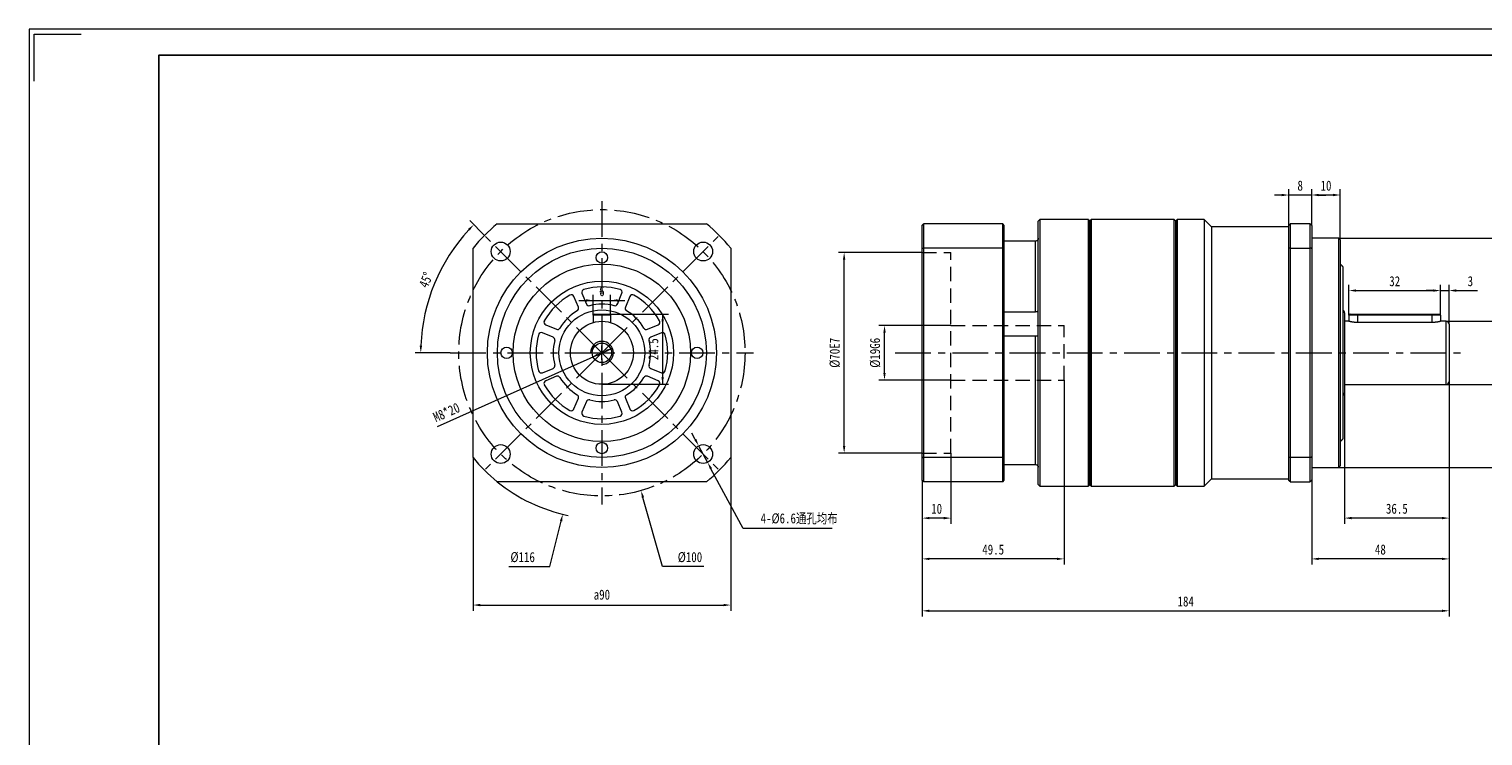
# Model space of a CAD drawing. Header units: millimetres. Extents: x 31 to 793, y 18 to 557.
# Tile 2 of 3: x 31 to 539, y 310 to 557. Entities that reach past the tile are written whole.
import ezdxf

# ---------------------------------------------------------------- set-up
doc = ezdxf.new("R2010")
doc.units = ezdxf.units.MM
doc.header["$LTSCALE"] = 10
doc.linetypes.add('CENTER', pattern=[2, 1.25, -0.25, 0.25, -0.25])
doc.linetypes.add('DASHED', pattern=[0.75, 0.5, -0.25])
doc.layers.get('0').update_dxf_attribs({"lineweight": 18})
for name, color, linetype, lineweight in [('3中心线层', 1, 'CENTER', 18), ('4虚线层', 6, 'DASHED', 18), ('图框_外框线', 7, 'Continuous', 18), ('尺寸线层', 3, 'Continuous', 18)]:
    doc.layers.add(name, color=color, linetype=linetype, lineweight=lineweight)
doc.styles.add('TH_GBDIM', font='txt', dxfattribs={"width": 0.8})
doc.dimstyles.new('TH_GBDIM', dxfattribs={"dimtxt": 3.5, "dimasz": 2.5, "dimexe": 2, "dimexo": 0, "dimgap": 1.5, "dimtad": 1, "dimdec": 1, "dimdsep": 46, "dimtxsty": 'TH_GBDIM', "dimcen": 2.5, "dimdle": 5, "dimclrd": 4, "dimclre": 4, "dimclrt": 3, "dimadec": 0, "dimazin": 0, "dimtfac": 0.714286, "dimtdec": 1, "dimtmove": 0, "dimatfit": 3, "dimfxl": 0, "dimtolj": 1, "dimarcsym": 0})

# ---------------------------------------------------------------- blocks, each defined once
blk = doc.blocks.new('*X4')
for points in [[(184.56, 487.32), (185.16, 486.74), (186.59, 488.83)], [(168.53, 446.57), (167.69, 446.59), (168.06, 444.08)]]:
    blk.add_hatch(color=4).paths.add_polyline_path(points, flags=0)
at = {"color": 4}
for p, q in [((190.33, 485.09), (185.18, 490.24)), ((178.34, 444.08), (166.06, 444.08))]:
    blk.add_line(p, q, dxfattribs=at)
blk.add_arc((231.34, 444.08), 63.28, 137.2636, 177.7364, dxfattribs=at)
at = {"color": 3, "insert": (169.87, 469.54), "char_height": 3.5, "width": 10.8025, "attachment_point": 5, "rotation": 67.5, "style": 'TH_GBDIM'}
blk.add_mtext('45%%D', dxfattribs=at)
blk = doc.blocks.new('*X5')
for points in [[(264.32, 414.03), (263.59, 413.64), (265.14, 411.63)], [(269.81, 403.81), (269.08, 403.42), (268.26, 405.82)]]:
    blk.add_hatch(color=4).paths.add_polyline_path(points, flags=0)
at = {"color": 4}
for p, q in [((263.95, 413.84), (262.77, 416.04)), ((265.14, 411.63), (268.26, 405.82)), ((280.66, 382.72), (269.44, 403.62)), ((311.77, 382.72), (280.66, 382.72))]:
    blk.add_line(p, q, dxfattribs=at)
at = {"color": 3, "insert": (300.23, 386.09), "char_height": 3.5, "width": 55.0667, "attachment_point": 5, "style": 'TH_GBDIM'}
blk.add_mtext('4-%%C6.6通孔均布', dxfattribs=at)
blk = doc.blocks.new('*X6')
blk.add_hatch(color=4).paths.add_polyline_path([(246.09, 393.69), (245.29, 393.47), (245.01, 395.99)], flags=0)
at = {"color": 4}
for p, q in [((228.84, 444.08), (233.84, 444.08)), ((231.34, 441.58), (231.34, 446.58)), ((252.55, 369.43), (245.69, 393.58)), ((266.97, 369.43), (252.55, 369.43))]:
    blk.add_line(p, q, dxfattribs=at)
at = {"color": 3, "insert": (262.1, 372.68), "char_height": 3.5, "width": 15.3689, "attachment_point": 5, "style": 'TH_GBDIM'}
blk.add_mtext('%%C100', dxfattribs=at)
blk = doc.blocks.new('*X7')
blk.add_hatch(color=4).paths.add_polyline_path([(216.66, 385.39), (217.47, 385.19), (217.65, 387.72)], flags=0)
at = {"color": 4}
for p, q in [((228.84, 444.08), (233.84, 444.08)), ((231.34, 441.58), (231.34, 446.58)), ((213.21, 369.43), (217.06, 385.29)), ((198.8, 369.43), (213.21, 369.43))]:
    blk.add_line(p, q, dxfattribs=at)
blk.add_arc((231.34, 444.08), 58, 230.8833, 258.3254, dxfattribs=at)
at = {"color": 3, "insert": (203.66, 372.68), "char_height": 3.5, "width": 15.3378, "attachment_point": 5, "style": 'TH_GBDIM'}
blk.add_mtext('%%C116', dxfattribs=at)
blk = doc.blocks.new('*X8')
for points in [[(188.84, 356.43), (188.84, 355.59), (186.34, 356.01)], [(273.84, 356.43), (273.84, 355.59), (276.34, 356.01)]]:
    blk.add_hatch(color=4).paths.add_polyline_path(points, flags=0)
at = {"color": 4}
for p, q in [((186.34, 407.49), (186.34, 354.01)), ((276.34, 407.49), (276.34, 354.01)), ((188.84, 356.01), (273.84, 356.01))]:
    blk.add_line(p, q, dxfattribs=at)
at = {"color": 3, "insert": (231.34, 359.61), "char_height": 3.5, "width": 11.2, "attachment_point": 5, "style": 'TH_GBDIM'}
blk.add_mtext('a90', dxfattribs=at)
blk = doc.blocks.new('*X9')
for points in [[(551.09, 452.57), (551.93, 452.57), (551.51, 455.07)], [(551.09, 435.57), (551.93, 435.57), (551.51, 433.07)]]:
    blk.add_hatch(color=4).paths.add_polyline_path(points, flags=0)
at = {"color": 4}
for p, q in [((526.27, 455.07), (553.51, 455.07)), ((551.51, 435.57), (551.51, 452.57)), ((526.27, 433.07), (553.51, 433.07))]:
    blk.add_line(p, q, dxfattribs=at)
at = {"color": 3, "insert": (547.68, 444.07), "char_height": 3.5, "width": 19.32, "attachment_point": 5, "rotation": 90, "style": 'TH_GBDIM'}
blk.add_mtext('%%C22j6', dxfattribs=at)
blk = doc.blocks.new('*X10')
for points in [[(570.94, 481.57), (571.77, 481.57), (571.35, 484.07)], [(570.94, 406.57), (571.77, 406.57), (571.35, 404.07)]]:
    blk.add_hatch(color=4).paths.add_polyline_path(points, flags=0)
at = {"color": 4}
for p, q in [((488.77, 484.07), (573.35, 484.07)), ((571.35, 406.57), (571.35, 481.57)), ((488.77, 404.07), (573.35, 404.07))]:
    blk.add_line(p, q, dxfattribs=at)
at = {"color": 3, "insert": (567.52, 444.07), "char_height": 3.5, "width": 19.32, "attachment_point": 5, "rotation": 90, "style": 'TH_GBDIM'}
blk.add_mtext('%%C80g6', dxfattribs=at)
blk = doc.blocks.new('*X11')
for points in [[(494.77, 466.23), (494.77, 465.4), (492.27, 465.81)], [(521.77, 466.23), (521.77, 465.4), (524.27, 465.81)]]:
    blk.add_hatch(color=4).paths.add_polyline_path(points, flags=0)
at = {"color": 4}
for p, q in [((492.27, 457.17), (492.27, 467.81)), ((524.27, 457.17), (524.27, 467.81)), ((494.77, 465.81), (521.77, 465.81))]:
    blk.add_line(p, q, dxfattribs=at)
at = {"color": 3, "insert": (508.27, 469.06), "char_height": 3.5, "width": 7, "attachment_point": 5, "style": 'TH_GBDIM'}
blk.add_mtext('32', dxfattribs=at)
blk = doc.blocks.new('*X12')
for points in [[(521.77, 466.23), (521.77, 465.4), (524.27, 465.81)], [(529.77, 466.23), (529.77, 465.4), (527.27, 465.81)]]:
    blk.add_hatch(color=4).paths.add_polyline_path(points, flags=0)
at = {"color": 4}
for p, q in [((524.27, 457.17), (524.27, 467.81)), ((527.27, 454.07), (527.27, 467.81)), ((521.77, 465.81), (519.27, 465.81)), ((524.27, 465.81), (527.27, 465.81)), ((529.77, 465.81), (537.14, 465.81))]:
    blk.add_line(p, q, dxfattribs=at)
at = {"color": 3, "insert": (534.7, 469.06), "char_height": 3.5, "width": 3.0178, "attachment_point": 5, "style": 'TH_GBDIM'}
blk.add_mtext('3', dxfattribs=at)
blk = doc.blocks.new('*X13')
for points in [[(481.77, 499.59), (481.77, 498.75), (479.27, 499.17)], [(486.77, 499.59), (486.77, 498.75), (489.27, 499.17)]]:
    blk.add_hatch(color=4).paths.add_polyline_path(points, flags=0)
at = {"color": 4}
for p, q in [((479.27, 488.57), (479.27, 501.17)), ((486.77, 499.17), (481.77, 499.17)), ((489.27, 483.57), (489.27, 501.17))]:
    blk.add_line(p, q, dxfattribs=at)
at = {"color": 3, "insert": (484.27, 502.42), "char_height": 3.5, "width": 6.6578, "attachment_point": 5, "style": 'TH_GBDIM'}
blk.add_mtext('10', dxfattribs=at)
blk = doc.blocks.new('*X14')
for points in [[(468.77, 499.59), (468.77, 498.75), (471.27, 499.17)], [(481.77, 499.59), (481.77, 498.75), (479.27, 499.17)]]:
    blk.add_hatch(color=4).paths.add_polyline_path(points, flags=0)
at = {"color": 4}
for p, q in [((468.77, 499.17), (466.27, 499.17)), ((471.27, 488.57), (471.27, 501.17)), ((479.27, 499.17), (471.27, 499.17)), ((479.27, 488.57), (479.27, 501.17)), ((481.77, 499.17), (484.27, 499.17))]:
    blk.add_line(p, q, dxfattribs=at)
at = {"color": 3, "insert": (475.27, 502.42), "char_height": 3.5, "width": 3.1733, "attachment_point": 5, "style": 'TH_GBDIM'}
blk.add_mtext('8', dxfattribs=at)
blk = doc.blocks.new('*X15')
for points in [[(481.77, 372.54), (481.77, 371.71), (479.27, 372.12)], [(524.77, 372.54), (524.77, 371.71), (527.27, 372.12)]]:
    blk.add_hatch(color=4).paths.add_polyline_path(points, flags=0)
at = {"color": 4}
for p, q in [((527.27, 434.07), (527.27, 370.12)), ((479.27, 399.57), (479.27, 370.12)), ((524.77, 372.12), (481.77, 372.12))]:
    blk.add_line(p, q, dxfattribs=at)
at = {"color": 3, "insert": (503.27, 375.37), "char_height": 3.5, "width": 7.2178, "attachment_point": 5, "style": 'TH_GBDIM'}
blk.add_mtext('48', dxfattribs=at)
blk = doc.blocks.new('*X16')
for points in [[(493.27, 386.79), (493.27, 385.95), (490.77, 386.37)], [(524.77, 386.79), (524.77, 385.95), (527.27, 386.37)]]:
    blk.add_hatch(color=4).paths.add_polyline_path(points, flags=0)
at = {"color": 4}
for p, q in [((527.27, 434.07), (527.27, 384.37)), ((490.77, 430.07), (490.77, 384.37)), ((524.77, 386.37), (493.27, 386.37))]:
    blk.add_line(p, q, dxfattribs=at)
at = {"color": 3, "insert": (509.02, 389.62), "char_height": 3.5, "width": 14.9644, "attachment_point": 5, "style": 'TH_GBDIM'}
blk.add_mtext('36.5', dxfattribs=at)
blk = doc.blocks.new('*X20')
for points in [[(315.54, 476.58), (316.38, 476.58), (315.96, 479.08)], [(315.54, 411.58), (316.38, 411.58), (315.96, 409.08)]]:
    blk.add_hatch(color=4).paths.add_polyline_path(points, flags=0)
at = {"color": 4}
for p, q in [((343.27, 479.08), (313.96, 479.08)), ((315.96, 411.58), (315.96, 476.58)), ((343.27, 409.08), (313.96, 409.08))]:
    blk.add_line(p, q, dxfattribs=at)
at = {"color": 3, "insert": (312.71, 444.08), "char_height": 3.5, "width": 19.2889, "attachment_point": 5, "rotation": 90, "style": 'TH_GBDIM'}
blk.add_mtext('%%C70E7', dxfattribs=at)
blk = doc.blocks.new('*X21')
for points in [[(329.64, 451.08), (330.48, 451.08), (330.06, 453.58)], [(329.64, 437.08), (330.48, 437.08), (330.06, 434.58)]]:
    blk.add_hatch(color=4).paths.add_polyline_path(points, flags=0)
at = {"color": 4}
for p, q in [((353.27, 453.58), (328.06, 453.58)), ((330.06, 437.08), (330.06, 451.08)), ((353.27, 434.58), (328.06, 434.58))]:
    blk.add_line(p, q, dxfattribs=at)
at = {"color": 3, "insert": (326.81, 444.08), "char_height": 3.5, "width": 19.32, "attachment_point": 5, "rotation": 90, "style": 'TH_GBDIM'}
blk.add_mtext('%%C19G6', dxfattribs=at)
blk = doc.blocks.new('*X22')
for points in [[(345.77, 386.79), (345.77, 385.95), (343.27, 386.37)], [(350.77, 386.79), (350.77, 385.95), (353.27, 386.37)]]:
    blk.add_hatch(color=4).paths.add_polyline_path(points, flags=0)
at = {"color": 4}
for p, q in [((353.27, 409.08), (353.27, 384.37)), ((343.27, 399.47), (343.27, 384.37)), ((350.77, 386.37), (345.77, 386.37))]:
    blk.add_line(p, q, dxfattribs=at)
at = {"color": 3, "insert": (348.27, 389.62), "char_height": 3.5, "width": 6.6578, "attachment_point": 5, "style": 'TH_GBDIM'}
blk.add_mtext('10', dxfattribs=at)
blk = doc.blocks.new('*X23')
for points in [[(345.77, 372.54), (345.77, 371.71), (343.27, 372.12)], [(390.27, 372.54), (390.27, 371.71), (392.77, 372.12)]]:
    blk.add_hatch(color=4).paths.add_polyline_path(points, flags=0)
at = {"color": 4}
for p, q in [((392.77, 434.58), (392.77, 370.12)), ((343.27, 399.47), (343.27, 370.12)), ((390.27, 372.12), (345.77, 372.12))]:
    blk.add_line(p, q, dxfattribs=at)
at = {"color": 3, "insert": (368.02, 375.37), "char_height": 3.5, "width": 15.1511, "attachment_point": 5, "style": 'TH_GBDIM'}
blk.add_mtext('49.5', dxfattribs=at)
blk = doc.blocks.new('*X24')
for points in [[(345.77, 354.41), (345.77, 353.58), (343.27, 354)], [(524.77, 354.41), (524.77, 353.58), (527.27, 354)]]:
    blk.add_hatch(color=4).paths.add_polyline_path(points, flags=0)
at = {"color": 4}
for p, q in [((527.27, 434.07), (527.27, 352)), ((343.27, 399.47), (343.27, 352)), ((345.77, 354), (524.77, 354))]:
    blk.add_line(p, q, dxfattribs=at)
at = {"color": 3, "insert": (435.27, 357.25), "char_height": 3.5, "width": 10.7644, "attachment_point": 5, "style": 'TH_GBDIM'}
blk.add_mtext('184', dxfattribs=at)
blk = doc.blocks.new('*X32')
at = {"layer": '尺寸线层', "linetype": 'Continuous'}
for points in [[(228.34, 462.37), (225.84, 462.78), (225.84, 461.95)], [(234.34, 462.37), (236.84, 462.78), (236.84, 461.95)]]:
    blk.add_hatch(color=4, dxfattribs=at).paths.add_polyline_path(points, flags=0)
at = {"layer": '尺寸线层', "color": 4, "linetype": 'Continuous'}
for p, q in [((223.34, 462.37), (239.34, 462.37)), ((228.34, 457.18), (228.34, 464.37)), ((234.34, 457.18), (234.34, 464.37))]:
    blk.add_line(p, q, dxfattribs=at)
at = {"layer": '尺寸线层', "color": 3, "insert": (231.34, 465.59), "char_height": 3.5, "width": 7, "attachment_point": 5, "style": 'TH_GBDIM'}
blk.add_mtext('6', dxfattribs=at)
blk = doc.blocks.new('*X33')
at = {"layer": '尺寸线层', "linetype": 'Continuous'}
for points in [[(252.55, 457.58), (252.97, 455.08), (252.14, 455.08)], [(252.55, 433.08), (252.97, 435.58), (252.14, 435.58)]]:
    blk.add_hatch(color=4, dxfattribs=at).paths.add_polyline_path(points, flags=0)
at = {"layer": '尺寸线层', "color": 4, "linetype": 'Continuous'}
for p, q in [((233.94, 457.58), (254.55, 457.58)), ((252.55, 457.58), (252.55, 433.08)), ((231.34, 433.08), (254.55, 433.08))]:
    blk.add_line(p, q, dxfattribs=at)
at = {"layer": '尺寸线层', "color": 3, "insert": (249.33, 445.33), "char_height": 3.5, "width": 15.0267, "attachment_point": 5, "rotation": 90, "style": 'TH_GBDIM'}
blk.add_mtext('24.5', dxfattribs=at)
blk = doc.blocks.new('*X34')
at = {"layer": '尺寸线层', "linetype": 'Continuous'}
for points in [[(227.69, 442.44), (229.8, 443.85), (230.14, 443.09)], [(234.99, 445.72), (232.54, 445.08), (232.88, 444.31)]]:
    blk.add_hatch(color=4, dxfattribs=at).paths.add_polyline_path(points, flags=0)
at = {"layer": '尺寸线层', "color": 4, "linetype": 'Continuous'}
blk.add_line((173.93, 418.34), (234.99, 445.72), dxfattribs=at)
at = {"layer": '尺寸线层', "color": 3, "insert": (177.04, 423.27), "char_height": 3.5, "width": 19.4133, "attachment_point": 5, "rotation": 24.1483, "style": 'TH_GBDIM'}
blk.add_mtext('M8*20', dxfattribs=at)

msp = doc.modelspace()

# ---------------------------------------------------------------- linework, layer by layer
at = {"color": 7, "linetype": 'Continuous', "lineweight": 15}
for p, q in [((194.75, 489.08), (267.94, 489.08)), ((343.27, 480.52), (343.27, 488.67)), ((343.67, 489.07), (343.67, 480.67)), ((371.37, 489.07), (343.67, 489.07)), ((371.37, 480.67), (371.37, 489.07)), ((371.77, 488.67), (371.77, 480.52)), ((383.77, 398.07), (383.77, 490.07)), ((384.27, 490.57), (384.27, 397.57)), ((401.27, 444.07), (401.27, 490.57)), ((401.77, 398.07), (401.77, 490.07)), ((401.77, 490.07), (401.77, 444.07)), ((402.27, 490.57), (402.27, 397.57)), ((431.27, 444.07), (431.27, 490.57)), ((431.77, 490.07), (431.77, 444.07)), ((431.77, 398.07), (431.77, 490.07)), ((432.27, 490.57), (432.27, 397.57)), ((441.77, 490.57), (441.77, 397.57)), ((444.27, 488.07), (444.27, 400.07)), ((471.27, 480.49), (471.27, 488.57)), ((471.77, 489.07), (471.77, 480.67)), ((478.77, 489.07), (471.77, 489.07)), ((478.77, 480.67), (478.77, 489.07)), ((479.27, 488.57), (479.27, 480.49)), ((382.77, 483.07), (371.77, 483.07)), ((382.77, 458.43), (382.77, 483.07)), ((488.77, 444.07), (488.77, 484.07)), ((489.27, 483.57), (489.27, 444.07)), ((186.34, 407.49), (186.34, 480.67)), ((276.34, 480.67), (276.34, 407.49)), ((343.27, 407.62), (343.27, 480.52)), ((343.67, 480.67), (343.67, 407.48)), ((371.37, 480.67), (343.67, 480.67)), ((371.37, 407.48), (371.37, 480.67)), ((371.77, 480.52), (371.77, 407.62)), ((471.27, 407.66), (471.27, 480.49)), ((471.77, 480.67), (471.77, 407.48)), ((471.77, 480.67), (478.77, 480.67)), ((478.77, 407.48), (478.77, 480.67)), ((479.27, 480.49), (479.27, 407.66)), ((490.27, 444.07), (490.27, 474.07)), ((223.14, 459.98), (221.59, 463.7)), ((224.36, 464.85), (225.91, 461.12)), ((236.78, 461.12), (238.32, 464.85)), ((241.09, 463.7), (239.55, 459.98)), ((228.74, 457.58), (228.34, 457.18)), ((234.34, 457.18), (228.34, 457.18)), ((228.34, 457.18), (228.34, 454.66)), ((228.74, 457.58), (233.94, 457.58)), ((233.94, 457.58), (234.34, 457.18)), ((234.34, 457.18), (234.34, 454.66)), ((371.77, 458.43), (382.77, 458.43)), ((490.77, 458.07), (490.77, 444.07)), ((492.27, 457.17), (492.27, 455.07)), ((495.27, 457.17), (492.27, 457.17)), ((492.67, 457.57), (495.27, 457.57)), ((495.27, 457.57), (521.27, 457.57)), ((495.27, 457.17), (495.27, 457.57)), ((521.27, 457.17), (495.27, 457.17)), ((495.27, 457.17), (495.27, 454.66)), ((521.27, 457.57), (521.27, 457.17)), ((521.27, 457.57), (523.87, 457.57)), ((524.27, 457.17), (521.27, 457.17)), ((521.27, 457.17), (521.27, 454.66)), ((524.27, 457.17), (524.27, 455.07)), ((211.72, 453.83), (215.45, 452.29)), ((247.24, 452.29), (250.96, 453.83)), ((521.27, 454.66), (495.27, 454.66)), ((526.27, 444.07), (526.27, 455.07)), ((527.27, 454.07), (527.27, 444.07)), ((214.3, 449.52), (210.58, 451.06)), ((252.11, 451.06), (248.39, 449.52)), ((382.77, 449.9), (371.77, 449.9)), ((382.77, 405.07), (382.77, 449.9)), ((401.27, 397.57), (401.27, 444.07)), ((401.77, 444.07), (401.77, 398.07)), ((431.27, 397.57), (431.27, 444.07)), ((431.77, 444.07), (431.77, 398.07)), ((488.77, 404.07), (488.77, 444.07)), ((489.27, 444.07), (489.27, 404.57)), ((490.27, 414.07), (490.27, 444.07)), ((490.77, 444.07), (490.77, 430.07)), ((526.27, 433.07), (526.27, 444.07)), ((527.27, 444.07), (527.27, 434.07)), ((210.58, 437.1), (214.3, 438.65)), ((248.39, 438.65), (252.11, 437.1)), ((215.45, 435.87), (211.72, 434.33)), ((250.96, 434.33), (247.24, 435.87)), ((221.59, 424.46), (223.14, 428.19)), ((225.91, 427.04), (224.36, 423.31)), ((238.32, 423.31), (236.78, 427.04)), ((239.55, 428.19), (241.09, 424.46)), ((343.27, 399.47), (343.27, 407.62)), ((371.37, 407.48), (343.67, 407.48)), ((343.67, 407.48), (343.67, 399.07)), ((371.37, 399.07), (371.37, 407.48)), ((371.77, 407.62), (371.77, 399.47)), ((471.27, 399.57), (471.27, 407.66)), ((471.77, 407.48), (471.77, 399.07)), ((478.77, 407.48), (471.77, 407.48)), ((478.77, 399.07), (478.77, 407.48)), ((479.27, 407.66), (479.27, 399.57)), ((371.77, 405.07), (382.77, 405.07)), ((267.94, 399.08), (194.75, 399.08)), ((371.37, 399.07), (343.67, 399.07)), ((471.77, 399.07), (478.77, 399.07))]:
    msp.add_line(p, q, dxfattribs=at)
for p, q in [((228.74, 457.58), (228.34, 457.18)), ((228.34, 457.18), (228.34, 454.66)), ((228.34, 457.18), (228.34, 454.66)), ((228.74, 457.58), (233.94, 457.58)), ((233.94, 457.58), (234.34, 457.18)), ((234.34, 457.18), (234.34, 454.66))]:
    msp.add_line(p, q)
for centre, radius in [((231.34, 444.08), 40), ((195.99, 479.44), 3.3), ((266.7, 479.44), 3.3), ((231.34, 444.08), 36.5), ((231.34, 477.33), 2), ((231.34, 444.08), 31), ((231.34, 444.08), 25), ((231.34, 444.08), 15), ((198.09, 444.08), 2), ((264.59, 444.08), 2), ((195.99, 408.73), 3.3), ((231.34, 410.83), 2), ((266.7, 408.73), 3.3)]:
    msp.add_circle(centre, radius, dxfattribs=at)
for radius in [11, 3.4]:
    msp.add_circle((231.34, 444.08), radius)
for centre, radius, start, end in [((231.34, 444.08), 58, 129.1167, 140.8833), ((231.34, 444.08), 58, 39.1167, 50.8833), ((231.34, 444.08), 23, 119.025, 150.975), ((220.67, 463.32), 1, 22.5, 119.025), ((225.29, 465.23), 1, 105.975, 202.5), ((231.34, 444.08), 23, 74.025, 105.975), ((237.4, 465.23), 1, 337.5, 74.025), ((242.02, 463.32), 1, 60.975, 157.5), ((231.34, 444.08), 23, 29.025, 60.975), ((231.34, 444.08), 17, 120.4836, 149.5164), ((222.21, 459.59), 1, 300.4836, 22.5), ((226.83, 461.51), 1, 202.5, 284.5164), ((231.34, 444.08), 17, 75.4836, 104.5164), ((235.85, 461.51), 1, 255.4836, 337.5), ((240.47, 459.59), 1, 157.5, 239.5164), ((231.34, 444.08), 17, 30.4836, 59.5164), ((489.77, 458.07), 1, 0, 60), ((212.11, 454.76), 1, 150.975, 247.5), ((215.83, 453.21), 1, 247.5, 329.5164), ((246.85, 453.21), 1, 210.4836, 292.5), ((250.58, 454.76), 1, 292.5, 29.025), ((526.27, 454.07), 1, 0, 90), ((231.34, 444.08), 23, 164.025, 195.975), ((210.19, 450.14), 1, 67.5, 164.025), ((213.92, 448.59), 1, 345.4836, 67.5), ((231.34, 444.08), 17, 165.4836, 194.5164), ((248.77, 448.59), 1, 112.5, 194.5164), ((231.34, 444.08), 17, 345.4836, 14.5164), ((252.49, 450.14), 1, 15.975, 112.5), ((231.34, 444.08), 23, 344.025, 15.975), ((210.19, 438.03), 1, 195.975, 292.5), ((213.92, 439.57), 1, 292.5, 14.5164), ((248.77, 439.57), 1, 165.4836, 247.5), ((252.49, 438.03), 1, 247.5, 344.025), ((212.11, 433.41), 1, 112.5, 209.025), ((231.34, 444.08), 23, 209.025, 240.975), ((215.83, 434.95), 1, 30.4836, 112.5), ((231.34, 444.08), 17, 210.4836, 239.5164), ((231.34, 444.08), 17, 300.4836, 329.5164), ((231.34, 444.08), 23, 299.025, 330.975), ((246.85, 434.95), 1, 67.5, 149.5164), ((250.58, 433.41), 1, 330.975, 67.5), ((526.27, 434.07), 1, 270, 0), ((222.21, 428.57), 1, 337.5, 59.5164), ((226.83, 426.66), 1, 75.4836, 157.5), ((231.34, 444.08), 17, 255.4836, 284.5164), ((235.85, 426.66), 1, 22.5, 104.5164), ((240.47, 428.57), 1, 120.4836, 202.5), ((489.77, 430.07), 1, 300, 0), ((220.67, 424.84), 1, 240.975, 337.5), ((225.29, 422.93), 1, 157.5, 254.025), ((231.34, 444.08), 23, 254.025, 285.975), ((237.4, 422.93), 1, 285.975, 22.5), ((242.02, 424.84), 1, 202.5, 299.025), ((231.34, 444.08), 58, 219.1167, 230.8833), ((231.34, 444.08), 58, 309.1167, 320.8833)]:
    msp.add_arc(centre, radius, start, end, dxfattribs=at)
at = {"color": 4}
msp.add_arc((231.34, 444.08), 4, 270, 180, dxfattribs=at)
at = {"color": 7, "linetype": 'Continuous', "lineweight": 15}
for points in [[(343.27, 488.67), (343.67, 489.07)], [(371.77, 488.67), (371.37, 489.07)], [(384.27, 490.57), (383.77, 490.07)], [(401.27, 490.57), (384.27, 490.57)], [(401.77, 490.07), (401.27, 490.57)], [(402.27, 490.57), (401.77, 490.07)], [(431.27, 490.57), (402.27, 490.57)], [(431.77, 490.07), (431.27, 490.57)], [(432.27, 490.57), (431.77, 490.07)], [(441.77, 490.57), (432.27, 490.57)], [(444.27, 488.07), (441.77, 490.57)], [(471.27, 488.07), (444.27, 488.07)], [(471.27, 488.57), (471.77, 489.07)], [(479.27, 488.57), (478.77, 489.07)], [(488.77, 484.07), (479.27, 484.07)], [(489.27, 483.57), (488.77, 484.07)], [(343.27, 480.52), (343.67, 480.67)], [(371.37, 480.67), (371.77, 480.52)], [(471.77, 480.67), (471.27, 480.49)], [(479.27, 480.49), (478.77, 480.67)], [(490.27, 474.07), (489.27, 475.07)], [(492.67, 457.57), (492.27, 457.17)], [(524.27, 457.17), (523.87, 457.57)], [(492.27, 455.07), (490.77, 455.07)], [(526.27, 455.07), (524.27, 455.07)], [(490.77, 433.07), (526.27, 433.07)], [(489.27, 413.07), (490.27, 414.07)], [(343.27, 407.62), (343.67, 407.48)], [(371.37, 407.48), (371.77, 407.62)], [(471.77, 407.48), (471.27, 407.66)], [(479.27, 407.66), (478.77, 407.48)], [(479.27, 404.07), (488.77, 404.07)], [(488.77, 404.07), (489.27, 404.57)], [(343.67, 399.07), (343.27, 399.47)], [(371.37, 399.07), (371.77, 399.47)], [(383.77, 398.07), (384.27, 397.57)], [(384.27, 397.57), (401.27, 397.57)], [(401.27, 397.57), (401.77, 398.07)], [(401.77, 398.07), (402.27, 397.57)], [(402.27, 397.57), (431.27, 397.57)], [(431.27, 397.57), (431.77, 398.07)], [(431.77, 398.07), (432.27, 397.57)], [(432.27, 397.57), (441.77, 397.57)], [(441.77, 397.57), (444.27, 400.07)], [(444.27, 400.07), (471.27, 400.07)], [(471.77, 399.07), (471.27, 399.57)], [(479.27, 399.57), (478.77, 399.07)]]:
    msp.add_open_spline(points, degree=1, dxfattribs=at)
for points, knots in [([(383.77, 484.05), (383.77, 484.03), (383.77, 483.91), (383.71, 483.68), (383.54, 483.4), (383.28, 483.19), (383, 483.09), (382.83, 483.08), (382.77, 483.07)], [0, 0, 0, 0, 0.050706, 0.376082, 0.704499, 1.040599, 1.37708, 1.551484, 1.551484, 1.551484, 1.551484]), ([(382.77, 458.43), (382.88, 458.44), (383.1, 458.45), (383.39, 458.55), (383.62, 458.69), (383.75, 458.83), (383.76, 458.91), (383.77, 458.95)], [0, 0, 0, 0, 0.251379, 0.502708, 0.759337, 1.021151, 1.202573, 1.202573, 1.202573, 1.202573]), ([(495.27, 454.66), (495.19, 454.66), (494.94, 454.66), (494.62, 454.68), (494.3, 454.7), (493.99, 454.73), (493.7, 454.77), (493.43, 454.81), (493.18, 454.86), (492.95, 454.91), (492.76, 454.95), (492.63, 454.98), (492.51, 455.01), (492.42, 455.03), (492.35, 455.05), (492.29, 455.07), (492.28, 455.07), (492.27, 455.07)], [0, 0, 0, 0, 0.155968, 0.473352, 0.635133, 0.791094, 1.108121, 1.269507, 1.429154, 1.753687, 1.918951, 2.081063, 2.244334, 2.411322, 2.579625, 2.737808, 3.034775, 3.034775, 3.034775, 3.034775]), ([(524.27, 455.07), (524.27, 455.07), (524.28, 455.08), (524.26, 455.07), (524.22, 455.06), (524.13, 455.04), (524.01, 455.01), (523.86, 454.97), (523.68, 454.93), (523.47, 454.88), (523.29, 454.85), (523.09, 454.81), (522.89, 454.78), (522.67, 454.75), (522.44, 454.72), (522.2, 454.7), (521.95, 454.68), (521.71, 454.67), (521.48, 454.66), (521.34, 454.66), (521.27, 454.66)], [0, 0, 0, 0, 0.025094, 0.189626, 0.344063, 0.658117, 0.818069, 0.97422, 1.291541, 1.453031, 1.614099, 1.776264, 1.9419, 2.108749, 2.270675, 2.433773, 2.600642, 2.768846, 2.904314, 3.04051, 3.04051, 3.04051, 3.04051]), ([(383.65, 449.87), (383.64, 449.87), (383.59, 449.87), (383.41, 449.88), (383.12, 449.9), (382.88, 449.9), (382.77, 449.9)], [0, 0, 0, 0, 0.0513916, 0.3237472, 0.6004135, 0.8771996, 0.8771996, 0.8771996, 0.8771996]), ([(382.77, 405.07), (382.88, 405.06), (383.1, 405.04), (383.39, 404.88), (383.62, 404.64), (383.75, 404.37), (383.76, 404.18), (383.77, 404.1)], [0, 0, 0, 0, 0.324175, 0.648284, 0.979229, 1.31686, 1.550819, 1.550819, 1.550819, 1.550819])]:
    msp.add_open_spline(points, degree=3, knots=knots, dxfattribs=at)
at = {"layer": '3中心线层'}
for p, q in [((231.34, 497.08), (231.34, 391.08)), ((231.34, 444.08), (190.33, 485.09)), ((231.34, 444.08), (272.35, 485.09)), ((178.34, 444.08), (284.34, 444.08)), ((231.34, 444.08), (190.33, 403.07)), ((231.34, 444.08), (272.35, 403.07)), ((333.76, 444.08), (531.4, 444.07))]:
    msp.add_line(p, q, dxfattribs=at)
msp.add_circle((231.34, 444.08), 50, dxfattribs=at)
at = {"layer": '4虚线层'}
for p, q in [((343.27, 479.08), (353.27, 479.08)), ((353.27, 409.08), (353.27, 479.08)), ((353.27, 453.58), (392.77, 453.58)), ((392.77, 434.58), (392.77, 453.58)), ((353.27, 434.58), (392.77, 434.58)), ((343.27, 409.08), (353.27, 409.08))]:
    msp.add_line(p, q, dxfattribs=at)
at = {"layer": '图框_外框线', "color": 3}
msp.add_lwpolyline([(31.25, 18.33), (793.15, 18.33), (793.15, 557.1), (31.25, 557.1)], close=True, dxfattribs=at)
msp.add_lwpolyline([(33.06, 538.96), (33.06, 555.29), (49.39, 555.29)], dxfattribs=at)
at = {"layer": '图框_外框线', "color": 3, "lineweight": 25}
msp.add_lwpolyline([(76.6, 27.4), (784.08, 27.4), (784.08, 548.03), (76.6, 548.03)], close=True, dxfattribs=at)

# ---------------------------------------------------------------- dimensions: what is measured, and where the dimension line sits
for base, p1, p2, picture, middle in [((471.27, 499.17), (479.27, 488.57), (471.27, 488.57), '*X14', (475.27, 502.42)), ((479.27, 499.17), (489.27, 483.57), (479.27, 488.57), '*X13', (484.27, 502.42)), ((524.27, 465.81), (492.27, 457.17), (524.27, 457.17), '*X11', (508.27, 469.06)), ((527.27, 465.81), (524.27, 457.17), (527.27, 454.07), '*X12', (534.7, 469.06)), ((343.27, 372.12), (392.77, 434.58), (343.27, 399.47), '*X23', (368.02, 375.37)), ((527.27, 354), (343.27, 399.47), (527.27, 434.07), '*X24', (435.27, 357.25)), ((343.27, 386.37), (353.27, 409.08), (343.27, 399.47), '*X22', (348.27, 389.62))]:
    dim = msp.add_linear_dim(base=base, p1=p1, p2=p2, dimstyle='TH_GBDIM', override={"dimsah": 1, "dimtzin": 0})
    dim.commit()
    dim.dimension.update_dxf_attribs({"geometry": picture, "text_midpoint": middle})
for p1, p2, picture, middle in [((245.03, 500.44), (217.65, 387.72), '*X7', (213.21, 369.43)), ((217.68, 492.18), (245.01, 395.99), '*X6', (252.55, 369.43))]:
    dim = msp.add_diameter_dim_2p(p1=p1, p2=p2, dimstyle='TH_GBDIM', override={"dimtih": 1, "dimtoh": 1, "dimpost": '%%C<>', "dimsah": 1, "dimtofl": 0, "dimtzin": 0})
    dim.commit()
    dim.dimension.update_dxf_attribs({"geometry": picture, "text_midpoint": middle, "dimtype": 163})
dim = msp.add_angular_dim_2l(base=(172.88, 468.3), line1=((178.34, 444.08), (284.34, 444.08)), line2=((231.34, 444.08), (190.33, 485.09)), dimstyle='TH_GBDIM', override={"dimtad": 1, "dimtih": 0, "dimtoh": 0, "dimsah": 1, "dimtdec": 0, "dimtzin": 0})
dim.commit()
dim.dimension.update_dxf_attribs({"geometry": '*X4', "text_midpoint": (169.87, 469.54)})
for base, p1, p2, text, picture, middle in [((571.35, 484.07), (488.77, 404.07), (488.77, 484.07), '%%C<>g6', '*X10', (571.35, 444.07)), ((551.51, 455.07), (526.27, 433.07), (526.27, 455.07), '%%C<>j6', '*X9', (551.51, 444.07))]:
    dim = msp.add_linear_dim(base=base, p1=p1, p2=p2, angle=90, text=text, dimstyle='TH_GBDIM', override={"dimsah": 1, "dimtzin": 0})
    dim.commit()
    dim.dimension.update_dxf_attribs({"geometry": picture, "text_midpoint": middle, "dimtype": 160})
for base, p1, p2, text, picture, middle in [((315.96, 479.08), (343.27, 409.08), (343.27, 479.08), '%%C<>E7', '*X20', (312.71, 444.08)), ((330.06, 453.58), (353.27, 434.58), (353.27, 453.58), '%%C<>G6', '*X21', (326.81, 444.08))]:
    dim = msp.add_linear_dim(base=base, p1=p1, p2=p2, angle=90, text=text, dimstyle='TH_GBDIM', override={"dimsah": 1, "dimtzin": 0})
    dim.commit()
    dim.dimension.update_dxf_attribs({"geometry": picture, "text_midpoint": middle})
for base, p2, picture, middle in [((479.27, 372.12), (479.27, 399.57), '*X15', (503.27, 372.12)), ((490.77, 386.37), (490.77, 430.07), '*X16', (509.02, 386.37))]:
    dim = msp.add_linear_dim(base=base, p1=(527.27, 434.07), p2=p2, dimstyle='TH_GBDIM', override={"dimsah": 1, "dimtzin": 0})
    dim.commit()
    dim.dimension.update_dxf_attribs({"geometry": picture, "text_midpoint": middle, "dimtype": 160})
dim = msp.add_diameter_dim_2p(p1=(265.14, 411.63), p2=(268.26, 405.82), text='4-<>通孔均布', dimstyle='TH_GBDIM', override={"dimtoh": 1, "dimpost": '%%C<>', "dimsah": 1, "dimtzin": 0})
dim.commit()
dim.dimension.update_dxf_attribs({"geometry": '*X5', "text_midpoint": (280.66, 382.72), "dimtype": 163})
dim = msp.add_linear_dim(base=(276.34, 356.01), p1=(186.34, 407.49), p2=(276.34, 407.49), text='a<>', dimstyle='TH_GBDIM', override={"dimsah": 1, "dimtzin": 0})
dim.commit()
dim.dimension.update_dxf_attribs({"geometry": '*X8', "text_midpoint": (231.34, 356.01), "dimtype": 160})
at = {"layer": '尺寸线层'}
dim = msp.add_linear_dim(base=(234.34, 462.37), p1=(228.34, 457.18), p2=(234.34, 457.18), dimstyle='TH_GBDIM', override={"dimsah": 1, "dimtfill": 1, "dimtzin": 8}, dxfattribs=at)
dim.commit()
dim.dimension.update_dxf_attribs({"geometry": '*X32', "text_midpoint": (231.34, 465.59)})
dim = msp.add_linear_dim(base=(252.55, 433.08), p1=(233.94, 457.58), p2=(231.34, 433.08), angle=90, dimstyle='TH_GBDIM', override={"dimsah": 1, "dimtfill": 1, "dimtzin": 8}, dxfattribs=at)
dim.commit()
dim.dimension.update_dxf_attribs({"geometry": '*X33', "text_midpoint": (249.33, 445.33)})
dim = msp.add_diameter_dim_2p(p1=(234.99, 445.72), p2=(227.69, 442.44), text='M8*20', dimstyle='TH_GBDIM', override={"dimpost": '%%C<>', "dimsah": 1, "dimtfill": 1}, dxfattribs=at)
dim.commit()
dim.dimension.update_dxf_attribs({"geometry": '*X34', "text_midpoint": (178.36, 420.33), "dimtype": 163})

doc.saveas('drawing.dxf')
